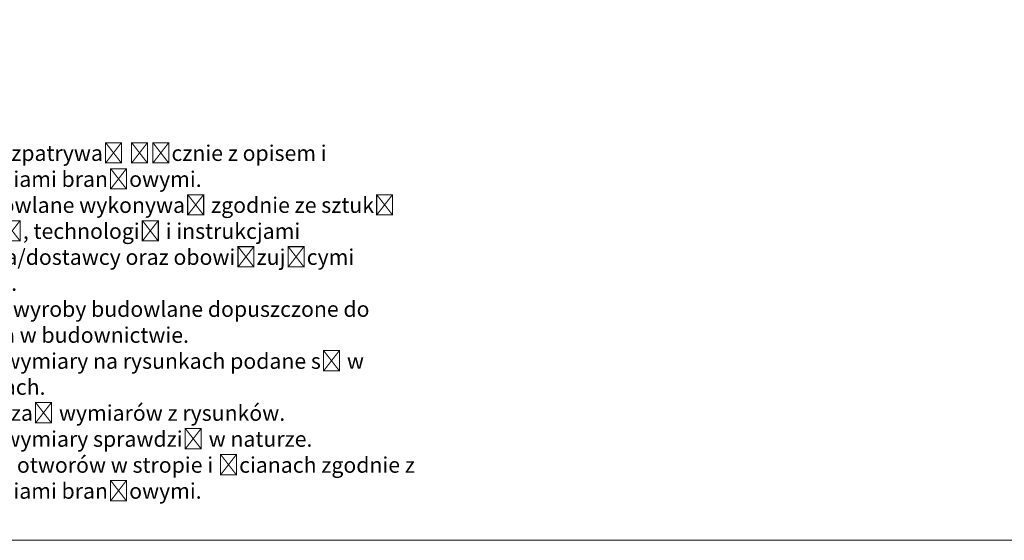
# Model space of a CAD drawing. Header units: millimetres. Extents: x -81893328 to 44149, y -26843406 to 95443303.
# Tile 81 of 100: x 27236 to 28499, y 7121 to 7789. Entities that reach past the tile are written whole.
import ezdxf

# ---------------------------------------------------------------- set-up
doc = ezdxf.new("R2010")
doc.units = ezdxf.units.MM
doc.layers.add('aRMZ - opisy', color=7, linetype='Continuous', lineweight=5)
doc.layers.add('aRMZ - tabelka i ramka', color=63, linetype='Continuous', lineweight=13)
doc.styles.add('1-100', font='arial.ttf', dxfattribs={"height": 15})

msp = doc.modelspace()

# ---------------------------------------------------------------- linework, layer by layer
at = {"layer": 'aRMZ - tabelka i ramka'}
msp.add_lwpolyline([(26961.7575, 9991.3224), (30661.7575, 9991.3224), (30661.7575, 7121.3224), (26961.7575, 7121.3224)], close=True, dxfattribs=at)

# ---------------------------------------------------------------- texts
at = {"layer": 'aRMZ - opisy', "ltscale": 45, "insert": (27024.1678, 7661.3981), "char_height": 20, "attachment_point": 1, "style": '1-100'}
msp.add_mtext_dynamic_manual_height_columns('{\\fISOCPEUR|b0|i0|c238|p34;\\LUWAGI:\\P\\pxi-3,l3,t3;\\l1.^IRysunek rozpatrywać łącznie z opisem i opracowaniami branżowymi.\\P2.^IPrace budowlane wykonywać zgodnie ze sztuką budowlaną, technologią i\\~instrukcjami producenta/dostawcy oraz obowiązującymi przepisami.\\P3.^IStosować wyroby budowlane dopuszczone do stosowania w budownictwie.\\P4.^IWszystkie wymiary na rysunkach podane są w centymetrach.\\P5.^INie odmierzać wymiarów z rysunków.\\P6.^IWszystkie wymiary sprawdzić w naturze.\\P7.^ILokalizacja otworów w stropie i ścianach zgodnie z opracowaniami branżowymi.}', width=773.673183, gutter_width=0, heights=[0], dxfattribs=at)

doc.saveas('drawing.dxf')
